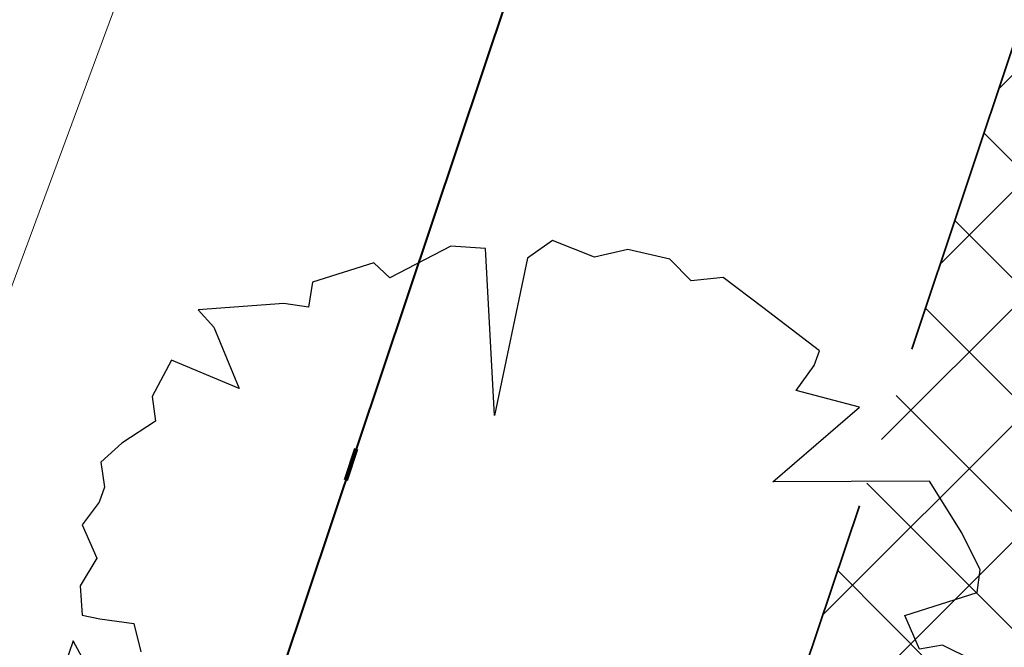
# Model space of a CAD drawing. Header units: metres. Extents: x 6599773 to 13199707, y 5688499 to 11377233.
# Tile 105 of 256: x 6599930.47 to 6599933.45, y 5688825.72 to 5688827.62. Entities that reach past the tile are written whole.
import ezdxf

# ---------------------------------------------------------------- set-up
doc = ezdxf.new("R2010")
doc.units = ezdxf.units.M
doc.header["$MEASUREMENT"] = 0
for name, pattern in [('1', [0]), ('9', [1, 0, -1]), ('BTO', [0]), ('BUG', [1.5, 1, -0.5])]:
    doc.linetypes.add(name, pattern=pattern)
for name, color, linetype, lineweight in [('_kolor chodnik', 50, '1', 0), ('_kolor zjazdy kostka', 7, '1', 0), ('_kolor ścieżka', 10, '1', 0), ('_linie rozgran', 100, '9', 90), ('_nasadzenia', 72, 'BUG', 30), ('_obrzeze', 10, 'BUG', 35), ('OTZ_L_1', 7, 'CONTINUOUS', 5)]:
    doc.layers.add(name, color=color, linetype=linetype, lineweight=lineweight)
for name, color, linetype, lineweight, true_color in [('_kolor jezdnia', 7, '1', 0, 0x00dbdb), ('_kolor pobocze', 7, '1', 0, 0xff66ff), ('_podział mój', 7, 'BTO', 40, 0xdb70ff)]:
    doc.layers.add(name, color=color, linetype=linetype, lineweight=lineweight, true_color=true_color)
doc.layers.add('RS-drzewa projektowane', color=7, linetype='CONTINUOUS')
pattern_1 = [(45, (0, 0), (-0.1767766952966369, 0.1767766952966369), []), (135, (0, 0), (-0.1767766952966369, -0.1767766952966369), [])]

# ---------------------------------------------------------------- blocks, each defined once
blk = doc.blocks.new('d2')
at = {"layer": '_nasadzenia'}
for p, q in [((-293019.6650315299, 28216.48516633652), (-293019.9423898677, 28216.34093857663)), ((-293019.5058528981, 28216.47423294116), (-293019.6650315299, 28216.48516633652)), ((-293019.2000540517, 28216.51097357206), (-293019.3144192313, 28216.43055231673)), ((-293019.0088658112, 28216.43478685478), (-293019.2000540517, 28216.51097357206)), ((-293019.4652712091, 28215.71171003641), (-293019.5058528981, 28216.47423294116)), ((-293018.8558436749, 28216.46941021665), (-293019.0088658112, 28216.43478685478)), ((-293018.6644100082, 28216.42572959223), (-293018.8558436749, 28216.46941021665)), ((-293020.0166255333, 28216.40975598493), (-293020.2968166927, 28216.3208126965)), ((-293019.9423898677, 28216.34093857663), (-293020.0166255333, 28216.40975598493)), ((-293019.3144192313, 28216.43055231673), (-293019.4652712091, 28215.71171003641)), ((-293018.5676449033, 28216.32748790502), (-293018.6644100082, 28216.42572959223)), ((-293018.421270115, 28216.34265583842), (-293018.5676449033, 28216.32748790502)), ((-293018.2402983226, 28216.20477988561), (-293018.421270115, 28216.34265583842)), ((-293020.2968166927, 28216.3208126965), (-293020.3139259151, 28216.20716193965)), ((-293020.4275548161, 28216.22425896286), (-293020.8178057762, 28216.19464650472)), ((-293020.3139259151, 28216.20716193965), (-293020.4275548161, 28216.22425896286)), ((-293020.8178057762, 28216.19464650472), (-293020.7468937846, 28216.11610138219)), ((-293017.9817671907, 28216.00781423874), (-293018.2402983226, 28216.20477988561)), ((-293020.7468937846, 28216.11610138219), (-293020.6306410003, 28215.83548282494)), ((-293018.0050329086, 28215.93972023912), (-293017.9817671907, 28216.00781423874)), ((-293020.9398000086, 28215.96474544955), (-293021.0288029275, 28215.79961544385)), ((-293020.6306410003, 28215.83548282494), (-293020.9398000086, 28215.96474544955)), ((-293018.0871430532, 28215.82655175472), (-293018.0050329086, 28215.93972023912)), ((-293017.7984534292, 28215.74964162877), (-293018.0871430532, 28215.82655175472)), ((-293021.0288029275, 28215.79961544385), (-293021.0134116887, 28215.68572355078)), ((-293018.1938077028, 28215.40966504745), (-293017.7984534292, 28215.74964162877)), ((-293021.0134116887, 28215.68572355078), (-293021.1669246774, 28215.58608800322)), ((-293021.1669246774, 28215.58608800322), (-293021.2618386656, 28215.49902084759)), ((-293021.2618386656, 28215.49902084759), (-293021.2464474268, 28215.38512895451)), ((-293017.4792267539, 28215.41244162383), (-293018.1938077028, 28215.40966504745)), ((-293017.3314917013, 28215.17728852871), (-293017.4792267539, 28215.41244162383)), ((-293021.2464474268, 28215.38512895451), (-293021.2697131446, 28215.3170349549)), ((-293021.2697131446, 28215.3170349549), (-293021.3484996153, 28215.21359418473)), ((-293021.3484996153, 28215.21359418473), (-293021.2814021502, 28215.06030916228)), ((-293017.2482667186, 28215.00762989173), (-293017.3314917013, 28215.17728852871)), ((-293021.2814021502, 28215.06030916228), (-293021.3571103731, 28214.93409001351)), ((-293017.262052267, 28214.90370684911), (-293017.2482667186, 28215.00762989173)), ((-293021.3571103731, 28214.93409001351), (-293021.3483664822, 28214.80074269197)), ((-293017.5911168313, 28214.7988722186), (-293017.262052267, 28214.90370684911)), ((-293021.3483664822, 28214.80074269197), (-293021.2672380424, 28214.78388680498)), ((-293021.2672380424, 28214.78388680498), (-293021.1113830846, 28214.76322569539)), ((-293017.5240193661, 28214.64558719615), (-293017.5911168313, 28214.7988722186)), ((-293021.1113830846, 28214.76322569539), (-293021.0798643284, 28214.63296018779)), ((-293021.38825057, 28214.6840101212), (-293021.4281346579, 28214.56727755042)), ((-293021.3017019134, 28214.52407919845), (-293021.38825057, 28214.6840101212)), ((-293017.4198706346, 28214.66431921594), (-293017.5240193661, 28214.64558719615)), ((-293017.2806340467, 28214.59501953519), (-293017.4198706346, 28214.66431921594))]:
    blk.add_line(p, q, dxfattribs=at)

msp = doc.modelspace()

# ---------------------------------------------------------------- hatches: boundary and pattern name
at = {"layer": '_kolor chodnik'}
h = msp.add_hatch(dxfattribs=at)
h.set_pattern_fill('ANSI37', color=256, scale=2)
h.set_pattern_definition(pattern_1)
h.paths.add_polyline_path([(6599849.938171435, 5688542.085872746), (6599852.232147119, 5688548.938742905), (6599853.573135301, 5688548.489851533), (6599853.827082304, 5688549.248475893), (6599851.793849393, 5688549.929093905), (6599849.895278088, 5688548.982823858), (6599847.823506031, 5688542.793750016)])
edge = h.paths.add_edge_path()
edge.add_line((6600018.106075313, 5689087.454911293), (6600022.42781917, 5689091.229234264))
edge.add_line((6600022.42781917, 5689091.229234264), (6600020.233254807, 5689093.742094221))
edge.add_line((6600020.233254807, 5689093.742094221), (6600017.159471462, 5689091.057656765))
edge.add_arc((6600023.275194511, 5689085.3851404), 8.341433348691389, 137.1531559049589, 148.8016577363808)
edge.add_line((6600016.140105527, 5689089.706021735), (6600018.106075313, 5689087.454911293))
h.paths.add_polyline_path([(6600038.501784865, 5689187.592294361), (6600037.906968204, 5689187.700586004), (6600037.63829624, 5689186.224843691), (6600038.240083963, 5689186.115282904)])
h.paths.add_polyline_path([(6600069.098302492, 5689360.276020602), (6600068.321239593, 5689360.413462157), (6600068.064048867, 5689358.936495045), (6600068.836639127, 5689358.799546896)])
h.paths.add_polyline_path([(6600082.393785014, 5689362.950258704), (6600082.941124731, 5689366.103121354), (6600081.481377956, 5689366.361351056), (6600080.923159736, 5689363.210828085)])
h.paths.add_polyline_path([(6600074.022236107, 5689388.065861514), (6600072.983907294, 5689388.249860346), (6600072.723374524, 5689386.77253894), (6600073.760538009, 5689386.588865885)])
h.paths.add_polyline_path([(6600105.613104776, 5689486.405659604), (6600106.749499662, 5689489.711933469), (6600105.298891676, 5689490.233346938), (6600104.143487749, 5689486.917306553)], flags=17)
h.paths.add_polyline_path([(6600132.519778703, 5689678.737346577), (6600131.761827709, 5689678.896110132), (6600131.444670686, 5689677.429261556), (6600132.212256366, 5689677.269208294)])
h.paths.add_polyline_path([(6600156.649397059, 5689798.7449027), (6600156.48800471, 5689797.958860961), (6600157.450195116, 5689797.757316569), (6600157.615023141, 5689798.542205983)])
h.paths.add_polyline_path([(6600189.055358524, 5689948.643107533), (6600187.902868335, 5689948.884512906), (6600187.600024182, 5689947.417400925), (6600188.748131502, 5689947.176379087)])
edge = h.paths.add_edge_path()
edge.add_line((6600204.459383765, 5690032.969035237), (6600204.153258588, 5690031.227801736))
edge.add_arc((6600202.328347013, 5690027.299936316), 4.331100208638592, 41.85300125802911, 65.08011549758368, ccw=False)
edge.add_arc((6600032.90393149, 5690051.979071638), 174.020003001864, 352.8070218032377, 353.495463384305)
edge.add_arc((6600202.372679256, 5690027.343587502), 5.999999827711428, 55.12102442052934, 69.64815978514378)
edge = h.paths.add_edge_path()
edge.add_line((6600205.046027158, 5690040.265402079), (6600204.972740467, 5690038.483452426))
edge.add_arc((6600203.986269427, 5690044.401803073), 5.999999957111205, 279.4630688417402, 294.9140560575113)
edge.add_line((6600206.513819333, 5690038.960158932), (6600206.607027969, 5690041.030672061))
edge.add_arc((6600203.986269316, 5690044.401803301), 4.270000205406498, 284.3702444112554, 307.86193139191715, ccw=False)
edge = h.paths.add_edge_path()
edge.add_arc((6600203.547470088, 5690044.558759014), 6.446878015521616, 324.4350091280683, 356.2013368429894, ccw=False)
edge.add_arc((6600203.986269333, 5690044.401803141), 6.00000007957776, 323.2169970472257, 357.4193489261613)
h.paths.add_polyline_path([(6600208.910055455, 5690121.713696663), (6600208.146285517, 5690121.748120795), (6600207.125602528, 5690121.794124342), (6600209.971605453, 5690121.665851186)])
edge = h.paths.add_edge_path()
edge.add_line((6600238.769818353, 5690481.648294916), (6600240.338176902, 5690490.873746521))
edge.add_line((6600240.338176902, 5690490.873746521), (6600241.251295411, 5690510.829461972))
edge.add_line((6600241.251295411, 5690510.829461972), (6600239.524022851, 5690510.928942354))
edge.add_line((6600239.524022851, 5690510.928942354), (6600238.633343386, 5690491.167757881))
edge.add_line((6600238.633343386, 5690491.167757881), (6600234.579716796, 5690467.661262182))
edge.add_line((6600234.579716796, 5690467.661262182), (6600234.449796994, 5690464.966873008))
edge.add_arc((6600242.443669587, 5690464.607462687), 8.00194818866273, 177.4256738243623, 268.2543056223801)
edge.add_line((6600242.199903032, 5690456.609228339), (6600242.216657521, 5690457.359274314))
edge.add_line((6600242.216657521, 5690457.359274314), (6600242.305257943, 5690458.836738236))
edge.add_arc((6600242.444504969, 5690464.607952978), 5.772894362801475, 177.0298084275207, 268.6178439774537, ccw=False)
edge.add_line((6600236.679365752, 5690464.907083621), (6600236.951876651, 5690470.95443634))
edge.add_line((6600236.951876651, 5690470.95443634), (6600238.150786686, 5690478.210832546))
edge.add_line((6600238.150786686, 5690478.210832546), (6600238.769818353, 5690481.648294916))
h.paths.add_polyline_path([(6600238.769818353, 5690481.648294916), (6600238.150786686, 5690478.210832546), (6600239.670056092, 5690477.930590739), (6600240.266710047, 5690481.376366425)], flags=17)
edge = h.paths.add_edge_path()
edge.add_line((6600223.366500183, 5690460.339976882), (6600223.276803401, 5690457.948865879))
edge.add_arc((6600221.105749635, 5690465.64864014), 7.999999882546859, 285.7465040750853, 299.8464885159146)
edge.add_line((6600225.08717264, 5690458.709744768), (6600225.240084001, 5690461.623695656))
edge.add_arc((6600221.105749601, 5690465.648640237), 5.769999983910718, 293.06724420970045, 315.7681070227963, ccw=False)
edge = h.paths.add_edge_path()
edge.add_arc((6600220.025145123, 5690444.676291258), 5.77000016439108, 37.996647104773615, 59.94382588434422, ccw=False)
edge.add_line((6600224.572175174, 5690448.22839199), (6600224.817793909, 5690451.081798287))
edge.add_arc((6600220.025145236, 5690444.676291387), 7.999999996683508, 53.19588653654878, 68.15166733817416)
edge.add_line((6600223.00235276, 5690452.101669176), (6600222.91504296, 5690449.670427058))
edge = h.paths.add_edge_path()
edge.add_arc((6600221.105749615, 5690465.648640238), 7.999999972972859, 328.0222308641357, 357.0132597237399)
edge.add_line((6600229.094882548, 5690465.23180147), (6600229.218816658, 5690467.593604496))
edge.add_line((6600229.218816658, 5690467.593604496), (6600228.218919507, 5690467.645774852))
edge.add_line((6600228.218919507, 5690467.645774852), (6600227.891778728, 5690461.411918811))
h.paths.add_polyline_path([(6600200.980142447, 5690012.236744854), (6600202.31727834, 5690011.956662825), (6600202.522293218, 5690012.935421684), (6600201.182321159, 5690013.216097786)])
h.paths.add_polyline_path([(6600196.457878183, 5689983.98337835), (6600195.202332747, 5689984.246370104), (6600194.899091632, 5689982.777335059), (6600196.150355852, 5689982.515240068)])
edge = h.paths.add_edge_path()
edge.add_line((6600112.305909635, 5689517.99101877), (6600112.691041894, 5689519.807934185))
edge.add_line((6600112.691041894, 5689519.807934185), (6600113.245521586, 5689522.423769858))
edge.add_line((6600113.245521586, 5689522.423769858), (6600111.553124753, 5689522.782507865))
edge.add_line((6600111.553124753, 5689522.782507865), (6600107.405864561, 5689503.217226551))
edge.add_line((6600107.405864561, 5689503.217226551), (6600099.494506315, 5689480.361667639))
edge.add_line((6600099.494506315, 5689480.361667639), (6600099.182814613, 5689478.891218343))
edge.add_arc((6600107.008997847, 5689477.232359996), 8.000059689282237, 168.0325629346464, 257.7529108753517)
edge.add_line((6600105.311960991, 5689469.414366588), (6600105.784990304, 5689471.593619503))
edge.add_arc((6600107.008927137, 5689477.232314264), 5.769999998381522, 168.0321375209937, 257.7533362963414, ccw=False)
edge.add_line((6600101.364343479, 5689478.42879883), (6600101.647245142, 5689479.76342708))
edge.add_line((6600101.647245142, 5689479.76342708), (6600104.143487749, 5689486.917306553))
edge.add_line((6600104.143487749, 5689486.917306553), (6600105.298891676, 5689490.233346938))
edge.add_line((6600105.298891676, 5689490.233346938), (6600108.240043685, 5689498.809726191))
edge.add_line((6600108.240043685, 5689498.809726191), (6600112.305909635, 5689517.99101877))
h.paths.add_polyline_path([(6600136.009573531, 5689645.499114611), (6600138.333647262, 5689645.012304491), (6600138.661671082, 5689646.578318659), (6600134.869459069, 5689647.372651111)])
at = {"layer": '_kolor jezdnia'}
h = msp.add_hatch(dxfattribs=at)
h.set_pattern_fill('ANSI37', color=256, scale=2.2)
h.set_pattern_definition([(311.9999999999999, (0, 0), (0.2043648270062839, 0.1840109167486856), []), (41.99999999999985, (0, 0), (-0.1840109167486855, 0.2043648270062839), [])])
edge = h.paths.add_edge_path()
edge.add_line((6599833.066047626, 5688539.933393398), (6599850.649511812, 5688527.983462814))
edge.add_arc((6599857.337592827, 5688536.653968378), 10.95025544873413, 169.5012687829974, 232.3548431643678, ccw=False)
edge.add_arc((6599858.085851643, 5688536.618142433), 11.69295282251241, 162.2507788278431, 169.9967502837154, ccw=False)
edge.add_line((6599846.949484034, 5688540.182754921), (6599847.823506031, 5688542.793750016))
edge.add_line((6599847.823506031, 5688542.793750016), (6599849.895278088, 5688548.982823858))
edge.add_line((6599849.895278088, 5688548.982823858), (6599852.434748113, 5688556.56906746))
edge.add_line((6599852.434748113, 5688556.56906746), (6599928.48625871, 5688783.760284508))
edge.add_line((6599928.48625871, 5688783.760284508), (6599931.025728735, 5688791.34652811))
edge.add_line((6599931.025728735, 5688791.34652811), (6599996.657773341, 5688987.411326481))
edge.add_line((6599996.657773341, 5688987.411326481), (6599999.197243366, 5688994.997570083))
edge.add_line((6599999.197243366, 5688994.997570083), (6600021.930100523, 5689062.908193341))
edge.add_line((6600021.930100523, 5689062.908193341), (6600017.620224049, 5689067.371531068))
edge.add_line((6600017.620224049, 5689067.371531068), (6600016.714558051, 5689064.654078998))
edge.add_line((6600016.714558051, 5689064.654078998), (6600012.423620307, 5689051.835617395))
edge.add_line((6600012.423620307, 5689051.835617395), (6600009.884150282, 5689044.249373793))
edge.add_line((6600009.884150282, 5689044.249373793), (6599977.53516164, 5688947.612159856))
edge.add_line((6599977.53516164, 5688947.612159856), (6599974.995691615, 5688940.025916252))
edge.add_line((6599974.995691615, 5688940.025916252), (6599942.096912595, 5688841.746295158))
edge.add_line((6599942.096912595, 5688841.746295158), (6599939.557442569, 5688834.160051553))
edge.add_line((6599939.557442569, 5688834.160051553), (6599882.679288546, 5688664.246042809))
edge.add_line((6599882.679288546, 5688664.246042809), (6599880.139818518, 5688656.659799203))
edge.add_line((6599880.139818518, 5688656.659799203), (6599852.464543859, 5688573.984527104))
edge.add_line((6599852.464543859, 5688573.984527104), (6599842.470137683, 5688544.127903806))
edge.add_arc((6599835.706422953, 5688546.652910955), 7.219660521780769, 248.54809133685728, 339.52856074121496, ccw=False)
h.paths.add_polyline_path([(6600044.653202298, 5689172.271628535), (6600046.276244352, 5689181.431901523), (6600047.759199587, 5689189.801539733), (6600051.0603021, 5689208.432603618), (6600052.368792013, 5689215.817578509), (6600054.808584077, 5689229.587499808), (6600056.11707399, 5689236.972474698), (6600057.346666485, 5689243.912161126), (6600058.655146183, 5689251.297078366), (6600058.831439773, 5689252.292060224), (6600060.098987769, 5689259.445963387), (6600060.139929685, 5689259.677035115), (6600061.407468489, 5689266.830886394), (6600072.329030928, 5689328.470998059), (6600073.637511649, 5689335.855921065), (6600077.337304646, 5689356.73715072), (6600078.820259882, 5689365.106788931), (6600081.142794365, 5689378.214921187), (6600082.53851694, 5689386.092227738), (6600095.187867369, 5689457.483787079), (6600091.082877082, 5689465.8405575), (6600089.043088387, 5689454.328211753), (6600087.870641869, 5689447.711051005), (6600087.560133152, 5689445.958573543), (6600086.562151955, 5689440.326076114), (6600082.433200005, 5689417.022719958), (6600080.95024477, 5689408.65308175), (6600077.202698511, 5689387.502337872), (6600075.719743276, 5689379.132699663), (6600073.469199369, 5689366.430874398), (6600071.986244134, 5689358.061236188), (6600069.986864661, 5689346.776955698), (6600068.591142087, 5689338.899649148), (6600065.559290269, 5689321.78820693), (6600064.163567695, 5689313.91090038), (6600059.719426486, 5689288.828650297), (6600058.323703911, 5689280.951343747), (6600057.563846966, 5689276.662793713), (6600056.168124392, 5689268.785487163), (6600054.804920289, 5689261.091711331), (6600053.409197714, 5689253.214404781), (6600053.264817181, 5689252.399536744), (6600051.869094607, 5689244.522230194), (6600051.183555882, 5689240.653124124), (6600049.787833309, 5689232.775817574), (6600046.593849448, 5689214.749319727), (6600045.198126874, 5689206.872013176), (6600044.41754409, 5689202.466488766), (6600042.934588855, 5689194.096850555), (6600036.429952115, 5689157.38538759), (6600034.94699688, 5689149.01574938), (6600030.579776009, 5689124.367629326), (6600027.529365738, 5689107.151445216), (6600024.895072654, 5689094.014582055), (6600030.583685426, 5689094.264316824), (6600032.945013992, 5689106.191885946), (6600043.170247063, 5689163.901990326)])
edge = h.paths.add_edge_path()
edge.add_line((6600111.106812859, 5689535.144351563), (6600111.256844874, 5689535.85214863))
edge.add_line((6600111.256844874, 5689535.85214863), (6600112.915748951, 5689543.678261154))
edge.add_line((6600112.915748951, 5689543.678261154), (6600117.304772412, 5689564.384094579))
edge.add_line((6600117.304772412, 5689564.384094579), (6600119.067357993, 5689572.699339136))
edge.add_line((6600119.067357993, 5689572.699339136), (6600120.087667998, 5689577.512794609))
edge.add_line((6600120.087667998, 5689577.512794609), (6600121.64289057, 5689584.849775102))
edge.add_line((6600121.64289057, 5689584.849775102), (6600128.436769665, 5689616.900852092))
edge.add_line((6600128.436769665, 5689616.900852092), (6600129.991992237, 5689624.237832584))
edge.add_line((6600129.991992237, 5689624.237832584), (6600132.660554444, 5689636.827148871))
edge.add_line((6600132.660554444, 5689636.827148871), (6600133.208838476, 5689639.444704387))
edge.add_line((6600133.208838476, 5689639.444704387), (6600134.848957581, 5689647.274775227))
edge.add_line((6600134.848957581, 5689647.274775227), (6600138.97649476, 5689666.979995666))
edge.add_line((6600138.97649476, 5689666.979995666), (6600140.51410642, 5689674.320687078))
edge.add_line((6600140.51410642, 5689674.320687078), (6600145.209128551, 5689696.735129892))
edge.add_line((6600145.209128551, 5689696.735129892), (6600146.746740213, 5689704.075821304))
edge.add_line((6600146.746740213, 5689704.075821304), (6600151.462308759, 5689726.588354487))
edge.add_line((6600151.462308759, 5689726.588354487), (6600152.999920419, 5689733.929045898))
edge.add_line((6600152.999920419, 5689733.929045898), (6600155.244070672, 5689744.642813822))
edge.add_line((6600155.244070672, 5689744.642813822), (6600156.781682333, 5689751.983505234))
edge.add_line((6600156.781682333, 5689751.983505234), (6600161.635515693, 5689775.156126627))
edge.add_line((6600161.635515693, 5689775.156126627), (6600163.378142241, 5689783.475576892))
edge.add_line((6600163.378142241, 5689783.475576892), (6600163.850769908, 5689785.731942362))
edge.add_line((6600163.850769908, 5689785.731942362), (6600167.028500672, 5689800.90270461))
edge.add_line((6600167.028500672, 5689800.90270461), (6600179.490888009, 5689860.399222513))
edge.add_line((6600179.490888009, 5689860.399222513), (6600181.233514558, 5689868.718672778))
edge.add_line((6600181.233514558, 5689868.718672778), (6600181.84713393, 5689871.648144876))
edge.add_line((6600181.84713393, 5689871.648144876), (6600183.38474559, 5689878.988836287))
edge.add_line((6600183.38474559, 5689878.988836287), (6600184.935818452, 5689886.393792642))
edge.add_line((6600184.935818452, 5689886.393792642), (6600186.575937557, 5689894.223863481))
edge.add_line((6600186.575937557, 5689894.223863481), (6600194.051338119, 5689929.912074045))
edge.add_line((6600194.051338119, 5689929.912074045), (6600195.691457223, 5689937.742144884))
edge.add_line((6600195.691457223, 5689937.742144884), (6600202.915799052, 5689972.231779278))
edge.add_line((6600202.915799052, 5689972.231779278), (6600204.555918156, 5689980.061850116))
edge.add_line((6600204.555918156, 5689980.061850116), (6600206.062781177, 5689987.255744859))
edge.add_line((6600206.062781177, 5689987.255744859), (6600207.702900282, 5689995.085815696))
edge.add_line((6600207.702900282, 5689995.085815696), (6600210.232559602, 5690007.162628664))
edge.add_line((6600210.232559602, 5690007.162628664), (6600211.694938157, 5690014.144150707))
edge.add_arc((6600028.177652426, 5690052.584442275), 187.5000004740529, 348.1696294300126, 357.4195276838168)
edge.add_line((6600215.487522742, 5690044.142720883), (6600208.310270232, 5690026.480446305))
edge.add_arc((6600032.903933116, 5690051.97907145), 177.2500013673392, 348.1696294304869, 351.7289130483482, ccw=False)
edge.add_line((6600206.38894146, 5690015.640182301), (6600205.966941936, 5690013.625519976))
edge.add_line((6600205.966941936, 5690013.625519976), (6600204.326822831, 5690005.795449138))
edge.add_line((6600204.326822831, 5690005.795449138), (6600197.076961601, 5689971.183982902))
edge.add_line((6600197.076961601, 5689971.183982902), (6600195.334335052, 5689962.864532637))
edge.add_line((6600195.334335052, 5689962.864532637), (6600193.44722506, 5689953.855305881))
edge.add_line((6600193.44722506, 5689953.855305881), (6600191.909227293, 5689946.512771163))
edge.add_line((6600191.909227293, 5689946.512771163), (6600185.49684423, 5689915.899498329))
edge.add_line((6600185.49684423, 5689915.899498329), (6600183.856521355, 5689908.068454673))
edge.add_line((6600183.856521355, 5689908.068454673), (6600182.066605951, 5689899.523243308))
edge.add_line((6600182.066605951, 5689899.523243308), (6600180.32407057, 5689891.204228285))
edge.add_line((6600180.32407057, 5689891.204228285), (6600174.320344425, 5689862.541919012))
edge.add_line((6600174.320344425, 5689862.541919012), (6600172.577809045, 5689854.222903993))
edge.add_line((6600172.577809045, 5689854.222903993), (6600163.663810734, 5689811.666703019))
edge.add_line((6600163.663810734, 5689811.666703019), (6600162.023782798, 5689803.837067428))
edge.add_line((6600162.023782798, 5689803.837067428), (6600160.924220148, 5689798.587659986))
edge.add_line((6600160.924220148, 5689798.587659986), (6600159.279208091, 5689790.734229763))
edge.add_line((6600159.279208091, 5689790.734229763), (6600157.107250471, 5689780.365115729))
edge.add_line((6600157.107250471, 5689780.365115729), (6600155.462238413, 5689772.511685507))
edge.add_line((6600155.462238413, 5689772.511685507), (6600153.380318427, 5689762.572418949))
edge.add_line((6600153.380318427, 5689762.572418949), (6600151.735124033, 5689754.718118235))
edge.add_line((6600151.735124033, 5689754.718118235), (6600148.586504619, 5689739.686336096))
edge.add_line((6600148.586504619, 5689739.686336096), (6600146.885007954, 5689731.563243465))
edge.add_line((6600146.885007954, 5689731.563243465), (6600141.75088822, 5689707.052510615))
edge.add_line((6600141.75088822, 5689707.052510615), (6600140.110896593, 5689699.223048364))
edge.add_line((6600140.110896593, 5689699.223048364), (6600133.483561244, 5689667.583574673))
edge.add_line((6600133.483561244, 5689667.583574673), (6600131.860394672, 5689659.834436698))
edge.add_line((6600131.860394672, 5689659.834436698), (6600131.740984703, 5689659.26436315))
edge.add_line((6600131.740984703, 5689659.26436315), (6600130.117814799, 5689651.515209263))
edge.add_line((6600130.117814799, 5689651.515209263), (6600127.278733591, 5689637.961189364))
edge.add_line((6600127.278733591, 5689637.961189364), (6600126.924568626, 5689636.290366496))
edge.add_line((6600126.924568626, 5689636.290366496), (6600125.166244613, 5689627.995226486))
edge.add_line((6600125.166244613, 5689627.995226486), (6600118.009503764, 5689594.232298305))
edge.add_line((6600118.009503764, 5689594.232298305), (6600116.251179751, 5689585.937158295))
edge.add_line((6600116.251179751, 5689585.937158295), (6600113.665314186, 5689573.737975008))
edge.add_line((6600113.665314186, 5689573.737975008), (6600111.898534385, 5689565.402943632))
edge.add_line((6600111.898534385, 5689565.402943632), (6600104.889982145, 5689532.33911599))
edge.add_line((6600104.889982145, 5689532.33911599), (6600103.226635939, 5689524.492047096))
edge.add_line((6600103.226635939, 5689524.492047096), (6600096.623876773, 5689493.342605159))
edge.add_line((6600096.623876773, 5689493.342605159), (6600094.968986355, 5689485.53542763))
edge.add_line((6600094.968986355, 5689485.53542763), (6600094.300101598, 5689482.379870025))
edge.add_line((6600094.300101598, 5689482.379870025), (6600099.182814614, 5689478.891218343))
edge.add_line((6600099.182814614, 5689478.891218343), (6600099.494506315, 5689480.361667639))
edge.add_line((6600099.494506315, 5689480.361667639), (6600111.106812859, 5689535.144351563))
edge = h.paths.add_edge_path()
edge.add_arc((6600239.213891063, 5690851.4003676), 10.0000000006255, -2.8342403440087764, 76.13703556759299, ccw=False)
edge.add_line((6600249.201658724, 5690850.905901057), (6600249.082723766, 5690848.503524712))
edge.add_line((6600249.082723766, 5690848.503524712), (6600247.016487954, 5690806.767468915))
edge.add_line((6600247.016487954, 5690806.767468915), (6600246.092398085, 5690789.152178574))
edge.add_line((6600246.092398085, 5690789.152178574), (6600233.768116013, 5690572.015170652))
edge.add_line((6600233.768116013, 5690572.015170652), (6600228.959056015, 5690465.29620206))
edge.add_line((6600228.959056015, 5690465.29620206), (6600234.588724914, 5690465.017134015))
edge.add_line((6600234.588724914, 5690465.017134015), (6600239.26254019, 5690571.767576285))
edge.add_line((6600239.26254019, 5690571.767576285), (6600252.505038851, 5690806.400146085))
edge.add_line((6600252.505038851, 5690806.400146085), (6600254.569211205, 5690848.094521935))
edge.add_arc((6600262.559425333, 5690847.6989487), 7.999999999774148, 76.13703557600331, 177.1657596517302, ccw=False)
edge.add_line((6600264.476229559, 5690855.465921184), (6600241.609896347, 5690861.109083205))
edge = h.paths.add_edge_path()
edge.add_line((6600250.031475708, 5690451.625307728), (6600250.231741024, 5690455.772579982))
edge.add_line((6600250.231741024, 5690455.772579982), (6600246.257763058, 5690456.417303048))
edge.add_line((6600246.257763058, 5690456.417303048), (6600242.171761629, 5690456.61060902))
edge.add_arc((6600242.563100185, 5690464.586983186), 7.985968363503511, 176.9123644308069, 267.1911945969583, ccw=False)
edge.add_line((6600234.588724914, 5690465.017134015), (6600228.959056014, 5690465.29620206))
edge.add_arc((6600220.965133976, 5690465.657286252), 8.002072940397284, 267.8289300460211, 357.413716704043, ccw=False)
edge.add_line((6600220.661989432, 5690457.660957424), (6600212.406915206, 5690458.119572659))
edge.add_line((6600212.406915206, 5690458.119572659), (6600208.431872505, 5690457.817501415))
edge.add_line((6600208.431872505, 5690457.817501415), (6600208.233912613, 5690454.548331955))
edge.add_line((6600208.233912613, 5690454.548331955), (6600212.129565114, 5690453.127270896))
edge.add_line((6600212.129565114, 5690453.127270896), (6600218.640548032, 5690452.76554962))
edge.add_line((6600218.640548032, 5690452.76554962), (6600216.486747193, 5690452.885205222))
edge.add_line((6600216.486747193, 5690452.885205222), (6600220.46890539, 5690452.663974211))
edge.add_arc((6600220.025145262, 5690444.676291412), 7.999999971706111, -0.3386579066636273, 86.8201700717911, ccw=False)
edge.add_line((6600228.025005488, 5690444.629006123), (6600227.803602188, 5690439.649256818))
edge.add_line((6600227.803602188, 5690439.649256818), (6600226.885525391, 5690435.936828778))
edge.add_line((6600226.885525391, 5690435.936828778), (6600225.534849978, 5690405.967249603))
edge.add_line((6600225.534849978, 5690405.967249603), (6600226.115199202, 5690402.187514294))
edge.add_line((6600226.115199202, 5690402.187514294), (6600213.445139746, 5690121.008786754))
edge.add_line((6600213.445139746, 5690121.008786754), (6600213.352800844, 5690118.960058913))
edge.add_line((6600213.352800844, 5690118.960058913), (6600209.980184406, 5690044.131649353))
edge.add_arc((6600203.986269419, 5690044.401803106), 5.999999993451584, 257.4162346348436, 357.41934921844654, ccw=False)
edge.add_line((6600202.679069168, 5690038.545931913), (6600201.589735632, 5690033.666039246))
edge.add_line((6600201.589735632, 5690033.666039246), (6600203.67987942, 5690033.199458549))
edge.add_arc((6600202.372679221, 5690027.343587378), 5.999999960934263, -8.27108729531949, 77.41623506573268, ccw=False)
edge.add_line((6600208.310270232, 5690026.480446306), (6600215.487522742, 5690044.142720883))
edge.add_line((6600215.487522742, 5690044.142720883), (6600216.199687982, 5690059.944661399))
edge.add_line((6600216.199687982, 5690059.944661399), (6600216.537356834, 5690067.437056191))
edge.add_line((6600216.537356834, 5690067.437056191), (6600223.893528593, 5690230.66011469))
edge.add_line((6600223.893528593, 5690230.66011469), (6600224.231197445, 5690238.152509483))
edge.add_line((6600224.231197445, 5690238.152509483), (6600233.507835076, 5690443.987992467))
edge.add_arc((6600241.499722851, 5690443.627812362), 7.999999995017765, 87.29208981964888, 177.4195277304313, ccw=False)
edge.add_line((6600241.877677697, 5690451.618879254), (6600246.021541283, 5690451.422886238))
edge.add_line((6600246.021541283, 5690451.422886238), (6600246.427694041, 5690451.443388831))
edge.add_line((6600246.427694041, 5690451.443388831), (6600246.793970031, 5690451.461878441))
edge.add_line((6600246.793970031, 5690451.461878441), (6600250.031475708, 5690451.625307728))
edge = h.paths.add_edge_path()
edge.add_line((6600007.33756506, 5689086.20374581), (6600006.980466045, 5689080.740822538))
edge.add_line((6600006.980466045, 5689080.740822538), (6600007.229745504, 5689080.720859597))
edge.add_line((6600007.229745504, 5689080.720859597), (6600008.093335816, 5689080.601653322))
edge.add_line((6600008.093335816, 5689080.601653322), (6600008.702681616, 5689080.53831051))
edge.add_arc((6600008.140193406, 5689070.554142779), 9.999999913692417, -18.557800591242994, 86.77547804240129, ccw=False)
edge.add_line((6600017.620224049, 5689067.371531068), (6600021.930100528, 5689062.908193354))
edge.add_arc((6599734.83819726, 5689159.011261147), 302.7499967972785, 341.4922000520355, 343.8640860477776)
edge.add_arc((6600034.895369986, 5689072.315877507), 9.581213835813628, 98.63328270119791, 164.5273290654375, ccw=False)
edge.add_line((6600033.457137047, 5689081.788529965), (6600033.832640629, 5689081.798737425))
edge.add_line((6600033.832640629, 5689081.798737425), (6600034.422462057, 5689082.05700874))
edge.add_line((6600034.422462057, 5689082.05700874), (6600036.833623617, 5689082.139040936))
edge.add_line((6600036.833623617, 5689082.139040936), (6600036.730225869, 5689087.148851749))
edge.add_line((6600036.730225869, 5689087.148851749), (6600036.579860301, 5689087.134303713))
edge.add_arc((6600036.479565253, 5689093.136286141), 6.002820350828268, 169.1687651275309, 270.9573417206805, ccw=False)
edge.add_line((6600030.583685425, 5689094.264316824), (6600024.895072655, 5689094.014582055))
edge.add_arc((6600015.200558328, 5689096.162123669), 9.929528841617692, 271.0943432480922, 347.5094668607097, ccw=False)
edge.add_arc((6600014.909438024, 5689089.646776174), 3.446070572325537, 264.4236009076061, 278.0194998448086, ccw=False)
edge.add_line((6600014.574573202, 5689086.217014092), (6600014.299554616, 5689086.232508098))
edge.add_line((6600014.299554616, 5689086.232508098), (6600010.474232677, 5689086.448019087))
edge.add_line((6600010.474232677, 5689086.448019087), (6600007.33756506, 5689086.20374581))
edge = h.paths.add_edge_path()
edge.add_line((6600105.490725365, 5689463.953528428), (6600106.927559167, 5689464.047234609))
edge.add_line((6600106.927559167, 5689464.047234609), (6600107.835, 5689468.66))
edge.add_line((6600107.835, 5689468.66), (6600105.311960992, 5689469.414366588))
edge.add_arc((6600107.008997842, 5689477.232359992), 8.000059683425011, 168.0325628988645, 257.7529109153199, ccw=False)
edge.add_line((6600099.182814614, 5689478.891218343), (6600094.300101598, 5689482.379870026))
edge.add_arc((6600586.245114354, 5689378.10423892), 502.8750369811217, 168.032376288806, 169.9522165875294)
edge.add_line((6600091.082877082, 5689465.8405575), (6600095.187867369, 5689457.483787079))
edge.add_arc((6600103.06517392, 5689456.088064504), 8.000000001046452, 77.7533362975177, 169.9524553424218, ccw=False)
edge.add_line((6600104.762140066, 5689463.906012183), (6600105.490725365, 5689463.953528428))
at = {"layer": '_kolor pobocze'}
h = msp.add_hatch(dxfattribs=at)
h.set_pattern_fill('ANSI37', color=256, scale=2)
h.set_pattern_definition(pattern_1)
edge = h.paths.add_edge_path()
edge.add_line((6600035.926965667, 5689101.56944285), (6600036.046865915, 5689102.311543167))
edge.add_arc((6600058.171848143, 5689233.778275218), 133.3154772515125, 259.4578941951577, 260.4470163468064, ccw=False)
edge.add_line((6600033.780707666, 5689102.713067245), (6600032.142559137, 5689101.847662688))
edge.add_arc((6599734.838175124, 5689159.011266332), 302.7500195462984, 347.6801154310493, 349.11639019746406, ccw=False)
edge.add_arc((6600036.478170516, 5689093.133441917), 6.000000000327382, 167.68011541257, 271.5571101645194)
edge.add_line((6600036.64121064, 5689087.1356575), (6600036.730491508, 5689087.137804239))
edge.add_line((6600036.730491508, 5689087.137804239), (6600036.71246321, 5689087.887583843))
edge.add_line((6600036.71246321, 5689087.887583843), (6600036.559840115, 5689087.884077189))
edge.add_arc((6600036.482532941, 5689093.14290691), 5.259397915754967, 170.6455005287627, 270.84221319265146, ccw=False)
edge.add_arc((6600545.796425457, 5688991.216220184), 524.6691769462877, 167.9170060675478, 168.7028219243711, ccw=False)
edge.add_line((6600032.751078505, 5689101.044345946), (6600034.011432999, 5689101.917298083))
edge.add_line((6600034.011432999, 5689101.917298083), (6600035.926965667, 5689101.56944285))
edge = h.paths.add_edge_path()
edge.add_line((6600002.828843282, 5688994.032881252), (6600003.066918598, 5688994.744091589))
edge.add_line((6600003.066918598, 5688994.744091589), (6600001.227880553, 5688995.359703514))
edge.add_line((6600001.227880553, 5688995.359703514), (6600000.55876659, 5688996.702196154))
edge.add_line((6600000.55876659, 5688996.702196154), (6600022.641310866, 5689062.67011804))
edge.add_arc((6599734.83819395, 5689159.011262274), 303.5000002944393, 341.4922000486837, 343.8640860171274)
edge.add_arc((6600035.267451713, 5689072.092773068), 9.250000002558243, 91.55711016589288, 163.8640860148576, ccw=False)
edge.add_line((6600035.016098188, 5689081.339357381), (6600036.868703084, 5689081.389717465))
edge.add_line((6600036.868703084, 5689081.389717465), (6600036.850674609, 5689082.139504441))
edge.add_line((6600036.850674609, 5689082.139504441), (6600034.995718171, 5689082.089080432))
edge.add_arc((6600035.267451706, 5689072.092773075), 9.999999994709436, 91.55711014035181, 163.8640860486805)
edge.add_arc((6599734.838192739, 5689159.011262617), 302.7500015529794, 341.4922000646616, 343.8640860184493, ccw=False)
edge.add_line((6600021.930100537, 5689062.908193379), (6599999.748942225, 5688996.6456785))
edge.add_line((6599999.748942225, 5688996.6456785), (6600000.695212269, 5688994.747107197))
edge.add_line((6600000.695212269, 5688994.747107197), (6600002.828843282, 5688994.032881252))
h.paths.add_polyline_path([(6599971.7492186, 5688907.297112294), (6599971.084233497, 5688908.631320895), (6599997.822068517, 5688988.526766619), (6599999.164561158, 5688989.195880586), (6600001.003599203, 5688988.580268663), (6600001.241674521, 5688989.291479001), (6599999.108043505, 5688990.005704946), (6599997.2094722, 5688989.059434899), (6599970.270280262, 5688908.583087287), (6599971.216550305, 5688906.684515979), (6599973.350181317, 5688905.970290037), (6599973.588256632, 5688906.681500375)])
h.paths.add_polyline_path([(6599932.504667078, 5688790.060553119), (6599931.835553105, 5688791.403045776), (6599968.343406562, 5688900.4641754), (6599969.685899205, 5688901.133289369), (6599971.524937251, 5688900.517677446), (6599971.763012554, 5688901.228887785), (6599969.629381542, 5688901.94311373), (6599967.730810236, 5688900.996843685), (6599931.025728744, 5688791.34652811), (6599931.971998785, 5688789.447956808), (6599933.988392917, 5688788.772975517), (6599934.226774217, 5688789.484136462)])
at = {"layer": '_kolor zjazdy kostka'}
h = msp.add_hatch(dxfattribs=at)
h.set_pattern_fill('ANSI37', color=256, scale=2)
h.set_pattern_definition(pattern_1)
h.paths.add_polyline_path([(6600244.137440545, 5690813.934732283), (6600242.369522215, 5690814.022127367), (6600242.097568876, 5690808.528921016), (6600243.865482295, 5690808.44142671)])
h.paths.add_polyline_path([(6600247.012128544, 5690806.679412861), (6600247.44273645, 5690815.377295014), (6600247.393289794, 5690814.378518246), (6600247.113277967, 5690808.722537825)])
h.paths.add_polyline_path([(6600242.297085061, 5690788.088808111), (6600240.958726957, 5690788.155683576), (6600240.648818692, 5690782.664569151), (6600241.987258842, 5690782.599147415)])
h.paths.add_polyline_path([(6600245.558275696, 5690780.919298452), (6600246.037231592, 5690789.405686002), (6600244.985820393, 5690788.453468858), (6600244.612601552, 5690781.981345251)])
h.paths.add_polyline_path([(6600241.348405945, 5690723.711515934), (6600242.272017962, 5690722.691689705), (6600242.749709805, 5690731.155680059), (6600241.698138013, 5690730.203317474), (6600241.472690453, 5690726.27550499)])
h.paths.add_polyline_path([(6600225.772794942, 5690394.589141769), (6600224.731429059, 5690393.637598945), (6600224.461246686, 5690387.644646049), (6600225.412923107, 5690386.603142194)])
h.paths.add_polyline_path([(6600223.012390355, 5690333.280720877), (6600223.372595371, 5690341.272607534), (6600222.32835346, 5690340.318436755), (6600222.058239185, 5690334.324941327)])
h.paths.add_polyline_path([(6600215.496388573, 5690166.390602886), (6600215.856593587, 5690174.382489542), (6600214.812834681, 5690173.428760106), (6600214.542018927, 5690167.435062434)])
h.paths.add_polyline_path([(6600212.446537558, 5690121.053392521), (6600213.399499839, 5690120.010473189), (6600213.788744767, 5690128.503024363), (6600212.745135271, 5690127.54943145)])
h.paths.add_polyline_path([(6600209.977420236, 5690121.665589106), (6600210.225142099, 5690127.162117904), (6600207.346107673, 5690127.291879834), (6600207.119593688, 5690121.794395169)])
h.paths.add_polyline_path([(6600207.950178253, 5690070.725854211), (6600204.880846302, 5690070.828947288), (6600204.643784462, 5690065.333808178), (6600207.702521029, 5690065.204598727)])
h.paths.add_polyline_path([(6600200.981479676, 5690012.236464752), (6600199.969248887, 5690007.339980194), (6600201.282587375, 5690007.064882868), (6600202.31726072, 5690011.956666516)])
h.paths.add_polyline_path([(6600193.613960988, 5689970.406358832), (6600192.398010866, 5689970.660657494), (6600191.286205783, 5689965.274578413), (6600192.486379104, 5689965.023185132)])
h.paths.add_polyline_path([(6600189.061271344, 5689948.671423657), (6600189.984133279, 5689953.050774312), (6600188.818902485, 5689953.32186217), (6600187.908781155, 5689948.91282903)])
h.paths.add_polyline_path([(6600180.976201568, 5689915.317449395), (6600179.952861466, 5689910.421322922), (6600181.008474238, 5689910.200199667), (6600182.033843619, 5689915.09540201)])
h.paths.add_polyline_path([(6600176.508279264, 5689893.538690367), (6600177.476023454, 5689893.335973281), (6600178.603605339, 5689898.719146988), (6600177.636002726, 5689898.922290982)])
h.paths.add_polyline_path([(6600179.28182965, 5689859.401159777), (6600180.522246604, 5689860.211927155), (6600181.057490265, 5689860.561775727), (6600183.598022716, 5689860.029600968), (6600184.726606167, 5689865.412570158), (6600182.186324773, 5689865.943033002), (6600181.604764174, 5689866.832779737), (6600181.024456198, 5689867.720610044)])
h.paths.add_polyline_path([(6600160.20081012, 5689810.862606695), (6600159.232772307, 5689811.065842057), (6600158.207991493, 5689806.171529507), (6600159.17573568, 5689805.968812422)])
h.paths.add_polyline_path([(6600156.493917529, 5689797.987177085), (6600155.463416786, 5689793.068691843), (6600156.431160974, 5689792.865974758), (6600157.461419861, 5689797.784520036)])
edge = h.paths.add_edge_path()
edge.add_arc((6600173.111981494, 5689800.679690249), 5.999999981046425, 204.6731153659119, 239.5411154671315, ccw=False)
edge.add_arc((6600173.162096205, 5689800.685330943), 6.047914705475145, 168.3203586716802, 204.5234866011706, ccw=False)
edge.add_line((6600167.239404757, 5689801.909666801), (6600163.65166784, 5689784.781499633))
edge.add_arc((6600169.524220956, 5689783.551410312), 5.999999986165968, 139.2146049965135, 168.1696294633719, ccw=False)
edge.add_arc((6600169.524220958, 5689783.551410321), 5.999999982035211, 96.80962310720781, 139.2146050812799, ccw=False)
edge.add_line((6600168.81279652, 5689789.509083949), (6600170.070461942, 5689795.507731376))
h.paths.add_polyline_path([(6600163.526364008, 5689776.866746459), (6600166.051243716, 5689776.337874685), (6600167.179826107, 5689781.720838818), (6600164.653945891, 5689782.24992016), (6600163.941148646, 5689783.340449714), (6600163.493329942, 5689784.025580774), (6600161.750703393, 5689775.706130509), (6600162.438017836, 5689776.155376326)])
h.paths.add_polyline_path([(6600152.614191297, 5689774.643430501), (6600153.639138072, 5689779.536616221), (6600152.646757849, 5689779.74492896), (6600151.646447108, 5689774.846147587)])
h.paths.add_polyline_path([(6600150.121074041, 5689767.466820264), (6600148.177624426, 5689758.167954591), (6600149.115997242, 5689757.971390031), (6600151.066362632, 5689767.268392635)])
h.paths.add_polyline_path([(6600142.970741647, 5689739.332500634), (6600141.888449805, 5689734.142420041), (6600144.036614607, 5689733.695518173), (6600145.123068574, 5689738.882330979)])
h.paths.add_polyline_path([(6600136.256357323, 5689701.052153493), (6600137.154085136, 5689700.864096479), (6600138.287960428, 5689706.274871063), (6600137.38649247, 5689706.464182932)])
h.paths.add_polyline_path([(6600130.081494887, 5689667.099389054), (6600129.212847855, 5689667.281639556), (6600128.083282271, 5689661.898895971), (6600128.953953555, 5689661.716447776)])
h.paths.add_polyline_path([(6600128.397394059, 5689659.030340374), (6600127.554144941, 5689659.207226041), (6600126.493408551, 5689653.810049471), (6600127.269860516, 5689653.647397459)])
h.paths.add_polyline_path([(6600134.990411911, 5689640.633636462), (6600137.30714639, 5689640.148363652), (6600138.339560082, 5689645.040620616), (6600136.015486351, 5689645.500958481), (6600135.435178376, 5689646.388788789), (6600134.8548704, 5689647.276619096), (6600133.214751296, 5689639.446548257), (6600134.102581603, 5689640.026856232)])
h.paths.add_polyline_path([(6600122.164164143, 5689634.294831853), (6600121.024067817, 5689628.914244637), (6600122.015114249, 5689628.705875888), (6600123.155614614, 5689634.086346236)])
h.paths.add_polyline_path([(6600114.542075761, 5689593.450769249), (6600113.493359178, 5689593.398339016), (6600112.364315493, 5689588.045694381), (6600113.29076438, 5689587.547532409)])
h.paths.add_polyline_path([(6600110.194543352, 5689572.941097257), (6600109.207819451, 5689573.148880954), (6600108.06771793, 5689567.768269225), (6600109.050143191, 5689567.53521504)])
h.paths.add_polyline_path([(6600119.083213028, 5689565.540446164), (6600119.089125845, 5689565.542290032), (6600121.462438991, 5689565.065690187), (6600122.598093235, 5689570.447168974), (6600120.229622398, 5689570.949214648), (6600119.651446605, 5689571.8119627), (6600119.073270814, 5689572.72765526), (6600117.310757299, 5689564.412754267)])
h.paths.add_polyline_path([(6600101.698666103, 5689532.937884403), (6600100.730666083, 5689533.141679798), (6600099.694214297, 5689528.250234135), (6600100.669121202, 5689528.045267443)])
h.paths.add_polyline_path([(6600094.06402112, 5689496.827028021), (6600093.080194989, 5689497.033910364), (6600092.036590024, 5689492.143967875), (6600093.038865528, 5689491.933250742)])
h.paths.add_polyline_path([(6600083.709836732, 5689453.749808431), (6600082.738586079, 5689448.336231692), (6600084.647281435, 5689448.027407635), (6600085.606840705, 5689453.416583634)])
h.paths.add_polyline_path([(6600084.434394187, 5689446.825895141), (6600083.731191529, 5689446.921126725), (6600082.928047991, 5689442.491821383), (6600083.649300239, 5689442.394910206)])
h.paths.add_polyline_path([(6600078.04194071, 5689410.721110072), (6600078.996952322, 5689416.137564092), (6600078.0548333, 5689416.304853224), (6600077.111232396, 5689410.886043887)])
h.paths.add_polyline_path([(6600072.911565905, 5689386.768652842), (6600071.96046622, 5689381.312635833), (6600072.800073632, 5689381.163221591), (6600073.76645083, 5689386.590709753)])
h.paths.add_polyline_path([(6600082.887400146, 5689379.432062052), (6600085.278102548, 5689379.034943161), (6600086.160383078, 5689383.956496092), (6600083.759726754, 5689384.355378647), (6600083.152078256, 5689385.224725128), (6600082.544429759, 5689386.094071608), (6600081.148707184, 5689378.216765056), (6600082.018053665, 5689378.824413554)])
h.paths.add_polyline_path([(6600080.731401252, 5689363.247695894), (6600080.041469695, 5689363.369939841), (6600079.433821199, 5689364.239286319), (6600078.8261727, 5689365.108632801), (6600077.343217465, 5689356.73899459), (6600078.212563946, 5689357.346643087), (6600079.081910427, 5689357.954291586), (6600081.429189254, 5689357.564866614), (6600082.388748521, 5689362.980514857)])
h.paths.add_polyline_path([(6600069.104215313, 5689360.304336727), (6600070.063917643, 5689365.720487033), (6600069.2708267, 5689365.861009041), (6600068.327152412, 5689360.441778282)])
h.paths.add_polyline_path([(6600066.55061698, 5689345.891799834), (6600065.546169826, 5689346.069805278), (6600064.677796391, 5689341.145792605), (6600065.678290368, 5689340.968483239)])
h.paths.add_polyline_path([(6600061.138656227, 5689321.077501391), (6600060.270282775, 5689316.15348863), (6600061.250715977, 5689315.979734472), (6600062.127590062, 5689320.902245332)])
h.paths.add_polyline_path([(6600055.325252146, 5689288.11325564), (6600054.456878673, 5689283.189242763), (6600055.410852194, 5689283.020177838), (6600056.28317863, 5689287.917022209)])
h.paths.add_polyline_path([(6600048.045675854, 5689182.819289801), (6600050.371939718, 5689182.407116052), (6600051.314445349, 5689187.67761207), (6600048.980409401, 5689188.064690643), (6600048.372760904, 5689188.934037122), (6600047.765112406, 5689189.803383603), (6600046.306982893, 5689181.603992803), (6600046.972918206, 5689182.069462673)])
h.paths.add_polyline_path([(6600040.943690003, 5689201.374141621), (6600039.339175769, 5689201.66987967), (6600038.429882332, 5689196.244216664), (6600039.984130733, 5689195.958493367)])
h.paths.add_polyline_path([(6600032.993704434, 5689156.473759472), (6600032.278185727, 5689156.600537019), (6600031.299242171, 5689151.188930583), (6600032.034145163, 5689151.058111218)])
h.paths.add_polyline_path([(6600026.309179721, 5689123.603833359), (6600025.417362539, 5689118.683970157), (6600026.271201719, 5689118.532684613), (6600027.143528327, 5689123.456001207)])
h.paths.add_polyline_path([(6600013.302986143, 5689054.462576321), (6600015.84245617, 5689062.048819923), (6600014.576741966, 5689061.417973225), (6600012.672139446, 5689055.728290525)])
h.paths.add_polyline_path([(6599974.547216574, 5688938.686171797), (6599977.086686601, 5688946.272415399), (6599975.820972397, 5688945.641568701), (6599973.916369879, 5688939.951886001)])
h.paths.add_polyline_path([(6599942.102825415, 5688841.748139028), (6599940.837111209, 5688841.117292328), (6599938.932508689, 5688835.427609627), (6599939.563355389, 5688834.161895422)])
h.paths.add_polyline_path([(6599882.685201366, 5688664.247886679), (6599881.419487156, 5688663.617039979), (6599879.514884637, 5688657.927357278), (6599880.145731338, 5688656.661643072)])
h.paths.add_polyline_path([(6599851.799762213, 5688549.930937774), (6599853.832995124, 5688549.250319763), (6599855.420163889, 5688553.991722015), (6599853.386930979, 5688554.672340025), (6599852.913795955, 5688555.621625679), (6599852.440660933, 5688556.570911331), (6599849.901190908, 5688548.984667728)])
h.paths.add_polyline_path([(6600233.581687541, 5690586.458647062), (6600234.520016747, 5690585.337735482), (6600234.976631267, 5690593.42826699), (6600233.922640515, 5690592.499827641)])
h.paths.add_polyline_path([(6600231.728371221, 5690526.750719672), (6600230.676277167, 5690525.793817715), (6600230.420013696, 5690519.782861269), (6600231.363586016, 5690518.655686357)])
h.paths.add_polyline_path([(6600237.577122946, 5690639.505119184), (6600236.516490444, 5690638.540451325), (6600236.176926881, 5690632.541599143), (6600237.1204992, 5690631.41442423)])
h.paths.add_polyline_path([(6600238.927801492, 5690681.139540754), (6600239.8637879, 5690680.021427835), (6600240.320411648, 5690688.112122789), (6600239.268317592, 5690687.155220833)])
h.paths.add_polyline_path([(6600218.122284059, 5690224.814875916), (6600217.079933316, 5690223.862433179), (6600216.809648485, 5690217.865326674), (6600217.762143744, 5690216.822918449)])
h.paths.add_polyline_path([(6600219.363739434, 5690274.535639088), (6600220.315886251, 5690273.493612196), (6600220.675810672, 5690281.480778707), (6600219.633750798, 5690280.528598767)])
h.paths.add_polyline_path([(6600168.75986753, 5689856.554734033), (6600169.729143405, 5689856.351696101), (6600170.857343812, 5689861.737822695), (6600169.889741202, 5689861.940966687)])
h.paths.add_polyline_path([(6600168.841833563, 5689852.115601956), (6600167.871405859, 5689852.319339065), (6600166.844894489, 5689847.425845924), (6600167.816759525, 5689847.221809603)])
at = {"layer": '_kolor ścieżka'}
h = msp.add_hatch(dxfattribs=at)
h.set_pattern_fill('ANSI37', color=10, scale=2)
h.set_pattern_definition(pattern_1)
edge = h.paths.add_edge_path()
edge.add_line((6599877.145262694, 5688659.244027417), (6599854.614951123, 5688591.938475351))
edge.add_line((6599854.614951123, 5688591.938475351), (6599854.214414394, 5688589.387325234))
edge.add_line((6599854.214414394, 5688589.387325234), (6599839.435327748, 5688545.233719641))
edge.add_arc((6599834.52303551, 5688547.748213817), 5.518450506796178, 246.5150871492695, 332.8930934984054, ccw=False)
edge.add_line((6599832.323891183, 5688542.68688393), (6599836.925902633, 5688539.594394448))
edge.add_arc((6599835.881373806, 5688546.528699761), 7.012533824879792, 278.5661808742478, 339.9794081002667)
edge.add_line((6599842.470137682, 5688544.127903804), (6599857.359687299, 5688588.607952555))
edge.add_line((6599857.359687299, 5688588.607952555), (6599857.303782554, 5688591.591210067))
edge.add_line((6599857.303782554, 5688591.591210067), (6599879.508971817, 5688657.925513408))
edge.add_line((6599879.508971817, 5688657.925513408), (6599879.193548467, 5688658.558370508))
edge.add_line((6599879.193548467, 5688658.558370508), (6599877.145262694, 5688659.244027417))
h.paths.add_polyline_path([(6599879.193548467, 5688658.558370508), (6599879.508971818, 5688657.925513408), (6599881.413574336, 5688663.615196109), (6599880.780717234, 5688663.299772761), (6599878.732431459, 5688663.985429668), (6599877.145262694, 5688659.244027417)])
h.paths.add_polyline_path([(6599938.926595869, 5688835.425765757), (6599938.61117252, 5688836.058622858), (6599936.562886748, 5688836.744279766), (6599878.732431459, 5688663.985429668), (6599880.780717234, 5688663.299772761), (6599881.413574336, 5688663.615196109)])
h.paths.add_polyline_path([(6599974.364844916, 5688941.291630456), (6599974.049421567, 5688941.924487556), (6599972.001135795, 5688942.610144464), (6599936.562886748, 5688836.744279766), (6599938.61117252, 5688836.058622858), (6599938.926595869, 5688835.425765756)])
h.paths.add_polyline_path([(6599974.049421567, 5688941.924487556), (6599974.364844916, 5688941.291630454), (6600009.253303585, 5689045.515087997), (6600008.937880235, 5689046.147945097), (6600006.889594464, 5689046.833602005), (6599972.001135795, 5688942.610144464)])
h.paths.add_polyline_path([(6600008.937880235, 5689046.147945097), (6600009.253303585, 5689045.515087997), (6600011.157906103, 5689051.204770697), (6600010.525049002, 5689050.889347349), (6600008.476763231, 5689051.575004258), (6600006.889594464, 5689046.833602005)])
edge = h.paths.add_edge_path()
edge.add_arc((6599858.085851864, 5688536.618142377), 11.69295304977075, 162.2507788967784, 169.9967501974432)
edge.add_line((6599846.570656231, 5688538.649255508), (6599849.824991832, 5688528.706403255))
edge.add_line((6599849.824991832, 5688528.706403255), (6599853.135519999, 5688528.731057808))
edge.add_line((6599853.135519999, 5688528.731057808), (6599849.868997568, 5688538.728963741))
edge.add_line((6599849.868997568, 5688538.728963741), (6599850.886451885, 5688541.768438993))
edge.add_line((6599850.886451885, 5688541.768438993), (6599849.938171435, 5688542.085872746))
edge.add_line((6599849.938171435, 5688542.085872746), (6599847.823506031, 5688542.793750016))
edge.add_line((6599847.823506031, 5688542.793750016), (6599846.949484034, 5688540.182754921))
edge = h.paths.add_edge_path()
edge.add_arc((6600008.743460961, 5689068.123037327), 7.659999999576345, 341.4922000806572, 372.1491631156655)
edge.add_line((6600016.231900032, 5689069.735141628), (6600014.371922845, 5689078.374983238))
edge.add_arc((6600008.140193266, 5689070.554142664), 10.00000004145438, 51.45178747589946, 78.26461791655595)
edge.add_line((6600010.174112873, 5689080.345116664), (6600010.018184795, 5689077.577393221))
edge.add_arc((6600009.814745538, 5689075.098871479), 2.486856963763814, 14.594442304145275, 85.30763078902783, ccw=False)
edge.add_line((6600012.221360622, 5689075.725498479), (6600013.747330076, 5689068.637167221))
edge.add_line((6600013.747330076, 5689068.637167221), (6600013.596857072, 5689066.921144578))
edge.add_line((6600013.596857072, 5689066.921144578), (6600008.476763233, 5689051.575004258))
edge.add_line((6600008.476763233, 5689051.575004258), (6600010.525049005, 5689050.88934735))
edge.add_line((6600010.525049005, 5689050.88934735), (6600011.157906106, 5689051.204770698))
edge.add_line((6600011.157906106, 5689051.204770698), (6600016.00728921, 5689065.691494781))

# ---------------------------------------------------------------- linework, layer by layer
at = {"layer": '_linie rozgran', "lineweight": 90, "ltscale": 2}
msp.add_lwpolyline([(6600030.348422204, 5689076.243038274), (6599864.024958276, 5688580.051650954), (6599850.199901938, 5688538.618809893), (6599851.513, 5688534.393), (6599854.081261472, 5688528.283242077), (6599846.604379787, 5688533.136720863), (6599838.554236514, 5688539.011790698), (6599831.01, 5688544.560000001), (6599831.36575498, 5688545.645937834), (6599834.825033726, 5688543.342750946), (6599838.712247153, 5688545.593856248), (6599853.455783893, 5688589.641253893), (6599853.466151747, 5688593.232024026), (6600012.715234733, 5689068.96212712)], dxfattribs=at)
at = {"layer": '_obrzeze'}
msp.add_line((6600013.484863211, 5689066.53586856), (6599854.614951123, 5688591.938475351), dxfattribs=at)
at = {"layer": '_podział mój'}
msp.add_line((6600012.715234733, 5689068.96212712), (6599853.466151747, 5688593.232024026), dxfattribs=at)
at = {"layer": 'OTZ_L_1', "color": 7, "linetype": '1'}
msp.add_lwpolyline([(6599922.112, 5688804.272), (6599932.318, 5688831.868)], dxfattribs=at)

# ---------------------------------------------------------------- block references
at = {"layer": 'RS-drzewa projektowane', "xscale": 0.6632819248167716, "yscale": 0.6632819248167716, "zscale": 0.6632819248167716}
msp.add_blockref('d2', (6794286.425166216, 5670111.4479476), dxfattribs=at)

doc.saveas('drawing.dxf')
